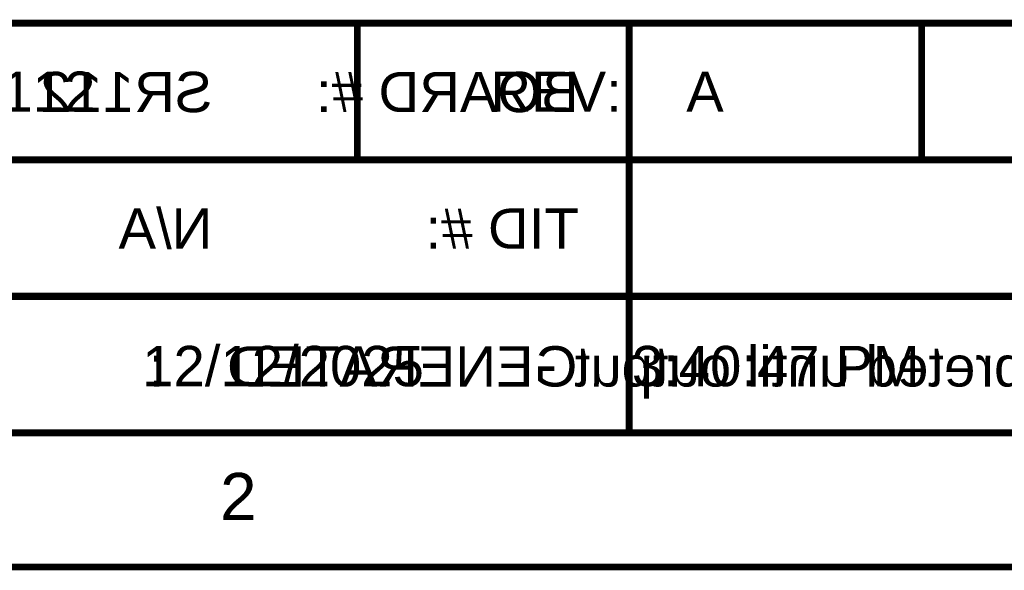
# Model space of a CAD drawing. Header units: inches. Extents: x -0.5 to 14.5, y -1.3 to 8.2.
# Tile 79 of 196: x 2.9 to 4.4, y -1.3 to -0.5. Entities that reach past the tile are written whole.
import ezdxf

# ---------------------------------------------------------------- set-up
doc = ezdxf.new("R2010")
doc.units = ezdxf.units.IN
doc.header["$MEASUREMENT"] = 0
for name, color, linetype in [('M11 Gerber Information', 56, 'Continuous'), ('M5 Assembly Top', 56, 'Continuous'), ('M6 Assembly Bottom', 56, 'Continuous'), ('M9 Title Sheet', 56, 'Continuous')]:
    doc.layers.add(name, color=color, linetype=linetype)
doc.styles.add('Arial', font='txt', dxfattribs={"height": 0.2})

msp = doc.modelspace()

# ---------------------------------------------------------------- linework, layer by layer
at = {"layer": 'M11 Gerber Information'}
for points in [[(-0.2915, -0.5235, 0.01, 0.01, 0), (6.31, -0.5235, 0.01, 0.01, 0)], [(3.44, -0.7268, 0.01, 0.01, 0), (3.44, -0.5235, 0.01, 0.01, 0)], [(4.28, -0.7268, 0.01, 0.01, 0), (4.28, -0.5235, 0.01, 0.01, 0)], [(-0.292, -0.7268, 0.01, 0.01, 0), (6.31, -0.7268, 0.01, 0.01, 0)], [(-0.292, -0.9302, 0.01, 0.01, 0), (6.308, -0.9302, 0.01, 0.01, 0)], [(-0.292, -1.1335, 0.01, 0.01, 0), (3.713, -1.1335, 0.01, 0.01, 0)], [(3.713, -1.1335, 0.01, 0.01, 0), (6.31, -1.1335, 0.01, 0.01, 0)]]:
    msp.add_lwpolyline(points, format="xyseb", dxfattribs=at)
for points in [[(3.4375, -0.5235, 0.005, 0.005, 1), (3.4425, -0.5235, 0.005, 0.005, 1)], [(4.2775, -0.5235, 0.005, 0.005, 1), (4.2825, -0.5235, 0.005, 0.005, 1)], [(3.4375, -0.7268, 0.005, 0.005, 1), (3.4425, -0.7268, 0.005, 0.005, 1)], [(4.2775, -0.7268, 0.005, 0.005, 1), (4.2825, -0.7268, 0.005, 0.005, 1)], [(3.7105, -1.1335, 0.005, 0.005, 1), (3.7155, -1.1335, 0.005, 0.005, 1)], [(3.7105, -1.1335, 0.005, 0.005, 1), (3.7155, -1.1335, 0.005, 0.005, 1)]]:
    msp.add_lwpolyline(points, format="xyseb", close=True, dxfattribs=at)
at = {"layer": 'M5 Assembly Top'}
for points in [[(-0.2915, -0.5235, 0.01, 0.01, 0), (6.31, -0.5235, 0.01, 0.01, 0)], [(3.44, -0.7268, 0.01, 0.01, 0), (3.44, -0.5235, 0.01, 0.01, 0)], [(4.28, -0.7268, 0.01, 0.01, 0), (4.28, -0.5235, 0.01, 0.01, 0)], [(-0.292, -0.7268, 0.01, 0.01, 0), (6.31, -0.7268, 0.01, 0.01, 0)], [(-0.292, -0.9302, 0.01, 0.01, 0), (6.308, -0.9302, 0.01, 0.01, 0)], [(-0.292, -1.1335, 0.01, 0.01, 0), (3.713, -1.1335, 0.01, 0.01, 0)], [(3.713, -1.1335, 0.01, 0.01, 0), (6.31, -1.1335, 0.01, 0.01, 0)]]:
    msp.add_lwpolyline(points, format="xyseb", dxfattribs=at)
for points in [[(3.4375, -0.5235, 0.005, 0.005, 1), (3.4425, -0.5235, 0.005, 0.005, 1)], [(4.2775, -0.5235, 0.005, 0.005, 1), (4.2825, -0.5235, 0.005, 0.005, 1)], [(3.4375, -0.7268, 0.005, 0.005, 1), (3.4425, -0.7268, 0.005, 0.005, 1)], [(4.2775, -0.7268, 0.005, 0.005, 1), (4.2825, -0.7268, 0.005, 0.005, 1)], [(3.7105, -1.1335, 0.005, 0.005, 1), (3.7155, -1.1335, 0.005, 0.005, 1)], [(3.7105, -1.1335, 0.005, 0.005, 1), (3.7155, -1.1335, 0.005, 0.005, 1)]]:
    msp.add_lwpolyline(points, format="xyseb", close=True, dxfattribs=at)
at = {"layer": 'M6 Assembly Bottom'}
for points in [[(-0.2925, -0.524, 0.01, 0.01, 0), (6.309, -0.524, 0.01, 0.01, 0)], [(3.8445, -1.134, 0.01, 0.01, 0), (3.8445, -0.524, 0.01, 0.01, 0)], [(-0.2925, -0.7273, 0.01, 0.01, 0), (6.3095, -0.7273, 0.01, 0.01, 0)], [(-0.2905, -0.9307, 0.01, 0.01, 0), (6.3095, -0.9307, 0.01, 0.01, 0)], [(2.3045, -1.134, 0.01, 0.01, 0), (6.3095, -1.134, 0.01, 0.01, 0)]]:
    msp.add_lwpolyline(points, format="xyseb", dxfattribs=at)
for points in [[(3.842, -0.524, 0.005, 0.005, 1), (3.847, -0.524, 0.005, 0.005, 1)], [(3.842, -1.134, 0.005, 0.005, 1), (3.847, -1.134, 0.005, 0.005, 1)]]:
    msp.add_lwpolyline(points, format="xyseb", close=True, dxfattribs=at)
at = {"layer": 'M9 Title Sheet'}
for points in [[(-0.2915, -1.1335, 0.01, 0.01, 0), (14.3085, -1.1335, 0.01, 0.01, 0)], [(-0.4915, -1.3335, 0.01, 0.01, 0), (14.5085, -1.3335, 0.01, 0.01, 0)]]:
    msp.add_lwpolyline(points, format="xyseb", dxfattribs=at)

# ---------------------------------------------------------------- texts
at = {"layer": 'M11 Gerber Information', "style": 'Arial'}
for s, p in [('SR112', (2.7935, -0.6557)), ('A', (3.9295, -0.6557))]:
    msp.add_text(s, height=0.06, rotation=360, dxfattribs=at).set_placement(p)
for s, p in [('REV:', (3.638, -0.6557)), ('12/12/2025', (3.1195, -1.0643)), ('3:40:47 PM', (3.8485, -1.0643))]:
    msp.add_text(s, height=0.06, dxfattribs=at).set_placement(p)
at = {"layer": 'M5 Assembly Top', "style": 'Arial'}
for s, p in [('SR112', (2.7935, -0.6557)), ('A', (3.9295, -0.6557))]:
    msp.add_text(s, height=0.06, rotation=360, dxfattribs=at).set_placement(p)
for s, p in [('REV:', (3.638, -0.6557)), ('12/12/2025', (3.1195, -1.0643)), ('3:40:47 PM', (3.8485, -1.0643))]:
    msp.add_text(s, height=0.06, dxfattribs=at).set_placement(p)
at = {"layer": 'M6 Assembly Bottom', "style": 'Arial', "text_generation_flag": 2}
for s, p in [('SR112', (3.224, -0.6562)), ('BOARD #:', (3.7695, -0.6562)), ('N/A', (3.224, -0.8595)), ('TID #:', (3.7695, -0.8595)), ('GENERATED    :', (3.7675, -1.0648)), ('Plot_File_Name is not interpreted until output', (5.4405, -1.0648))]:
    msp.add_text(s, height=0.06, rotation=360, dxfattribs=at).set_placement(p)
at = {"layer": 'M9 Title Sheet', "style": 'Arial'}
msp.add_text('2', height=0.07, dxfattribs=at).set_placement((3.2355, -1.2635))

doc.saveas('drawing.dxf')
